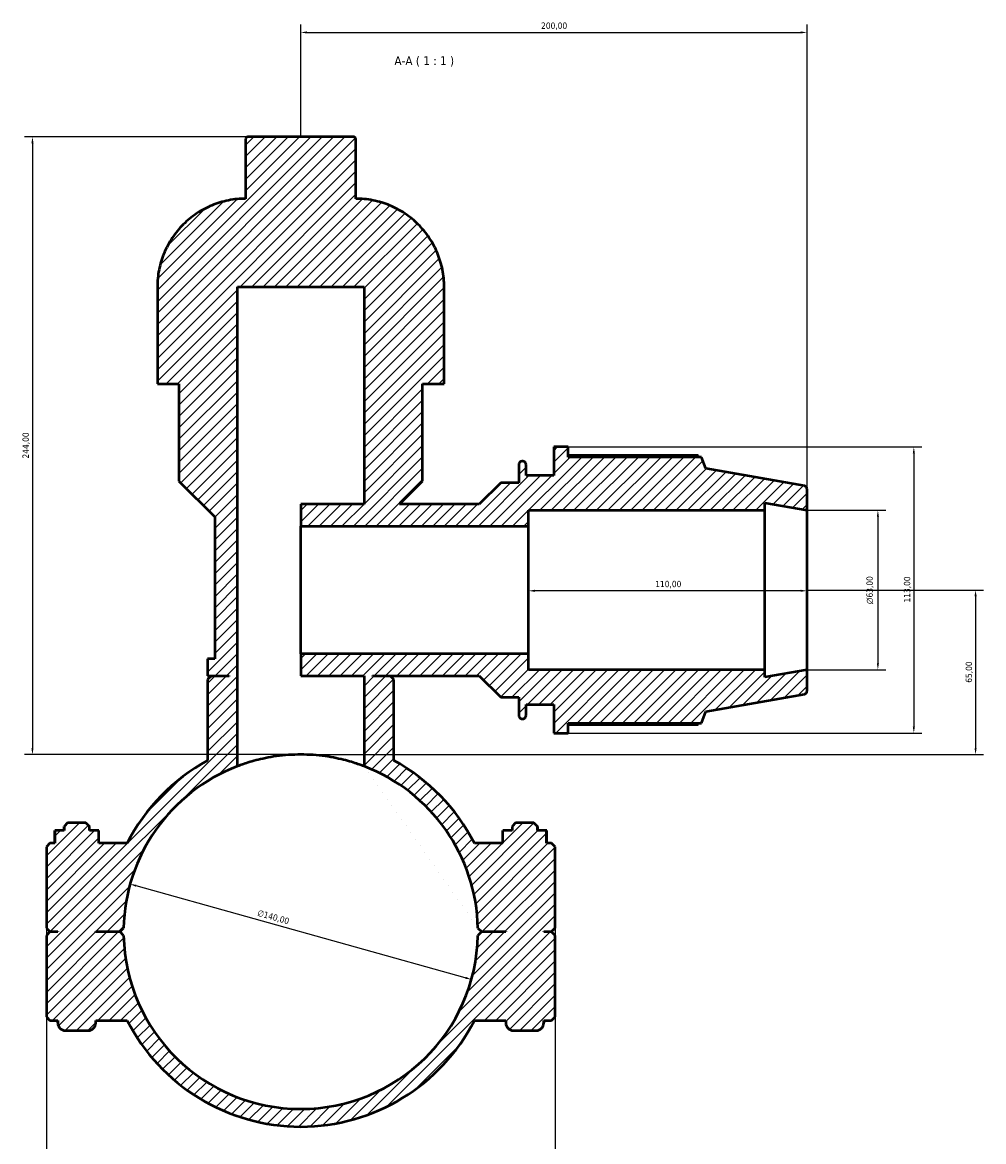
# Model space of a CAD drawing. Header units: millimetres. Extents: x 0 to 1067, y -35 to 1466.
# Tile 7 of 8: x 306 to 685, y 1024 to 1466. Entities that reach past the tile are written whole.
import ezdxf

# ---------------------------------------------------------------- set-up
doc = ezdxf.new("R2010")
doc.units = ezdxf.units.MM
for name, color, linetype, lineweight in [('Dimension (ISO)', 7, 'Continuous', 25), ('Hatch (ISO)', 7, 'Continuous', 18), ('Symbol (ISO)', 7, 'Continuous', 25), ('Visible (ISO)', 7, 'Continuous', 50)]:
    doc.layers.add(name, color=color, linetype=linetype, lineweight=lineweight)
doc.styles.add('Label Text (ISO)', font='tahoma.ttf')
doc.styles.add('Note Text (ISO)', font='tahoma.ttf')
doc.dimstyles.new('Default (ISO)', dxfattribs={"dimtxt": 2.5, "dimasz": 2.5, "dimexe": 3.175, "dimexo": 0, "dimgap": 0.762, "dimtad": 1, "dimrnd": 1e-08, "dimzin": 0, "dimtxsty": 'Note Text (ISO)', "dimcen": 0.09, "dimdle": 10, "dimclrd": 256, "dimclre": 256, "dimclrt": 256, "dimazin": 0, "dimtfac": 1.40208, "dimtmove": 0, "dimatfit": 3, "dimfxl": 1, "dimtolj": 1, "dimtzin": 0, "dimlwd": -1, "dimlwe": -1, "dimarcsym": 0})

# ---------------------------------------------------------------- blocks, each defined once
blk = doc.blocks.new('*D7')
at = {"layer": 'Defpoints', "color": 0, "transparency": 16777216}
for p in [(348.11, 1125.62), (482.95, 1087.94)]:
    blk.add_point(p, dxfattribs=at)
at = {"layer": 'Dimension (ISO)', "transparency": 16777216}
blk.add_line((480.54, 1088.61), (350.52, 1124.94), dxfattribs=at)
blk.add_arc((415.53, 1106.78), 70, 110.9242, 166.9878, dxfattribs=at)
for points in [[(350.63, 1125.34), (350.41, 1124.54), (348.11, 1125.62)], [(480.66, 1089.01), (480.43, 1088.21), (482.95, 1087.94)]]:
    blk.add_solid(points, dxfattribs=at)
at = {"layer": 'Dimension (ISO)', "color": 232, "true_color": 0xca0064, "transparency": 16777216, "insert": (398.83, 1115.57), "char_height": 2.5, "attachment_point": 1, "rotation": 344.3891, "style": 'Note Text (ISO)'}
blk.add_mtext('\\A1;∅140,00', dxfattribs=at)
blk = doc.blocks.new('*D8')
at = {"layer": 'Defpoints', "color": 0, "transparency": 16777216}
for p in [(394.73, 1420.78), (309.53, 1176.78), (415.53, 1176.78)]:
    blk.add_point(p, dxfattribs=at)
at = {"layer": 'Dimension (ISO)', "transparency": 16777216}
for p, q in [((394.73, 1420.78), (306.36, 1420.78)), ((309.53, 1418.28), (309.53, 1179.28)), ((415.53, 1176.78), (306.36, 1176.78))]:
    blk.add_line(p, q, dxfattribs=at)
for points in [[(309.11, 1418.28), (309.95, 1418.28), (309.53, 1420.78)], [(309.11, 1179.28), (309.95, 1179.28), (309.53, 1176.78)]]:
    blk.add_solid(points, dxfattribs=at)
at = {"layer": 'Dimension (ISO)', "color": 232, "true_color": 0xca0064, "transparency": 16777216, "insert": (305.6, 1293.73), "char_height": 2.5, "attachment_point": 1, "rotation": 90, "style": 'Note Text (ISO)'}
blk.add_mtext('\\A1;244,00', dxfattribs=at)
blk = doc.blocks.new('*D9')
at = {"layer": 'Defpoints', "color": 0, "transparency": 16777216}
for p in [(615.53, 1241.78), (415.53, 1176.78), (682.13, 1176.78)]:
    blk.add_point(p, dxfattribs=at)
at = {"layer": 'Dimension (ISO)', "transparency": 16777216}
for p, q in [((615.53, 1241.78), (685.3, 1241.78)), ((682.13, 1239.28), (682.13, 1179.28)), ((415.53, 1176.78), (685.3, 1176.78))]:
    blk.add_line(p, q, dxfattribs=at)
for points in [[(681.71, 1239.28), (682.55, 1239.28), (682.13, 1241.78)], [(681.71, 1179.28), (682.55, 1179.28), (682.13, 1176.78)]]:
    blk.add_solid(points, dxfattribs=at)
at = {"layer": 'Dimension (ISO)', "color": 232, "true_color": 0xca0064, "transparency": 16777216, "insert": (678.2, 1205.15), "char_height": 2.5, "attachment_point": 1, "rotation": 90, "style": 'Note Text (ISO)'}
blk.add_mtext('\\A1;65,00', dxfattribs=at)
blk = doc.blocks.new('*D10')
at = {"layer": 'Defpoints', "color": 0, "transparency": 16777216}
for p in [(505.53, 1241.78), (505.53, 1241.47), (615.53, 1241.78)]:
    blk.add_point(p, dxfattribs=at)
at = {"layer": 'Dimension (ISO)', "transparency": 16777216}
blk.add_line((613.03, 1241.47), (508.03, 1241.47), dxfattribs=at)
for points in [[(508.03, 1241.89), (508.03, 1241.06), (505.53, 1241.47)], [(613.03, 1241.89), (613.03, 1241.06), (615.53, 1241.47)]]:
    blk.add_solid(points, dxfattribs=at)
at = {"layer": 'Dimension (ISO)', "color": 232, "true_color": 0xca0064, "transparency": 16777216, "insert": (555.58, 1245.41), "char_height": 2.5, "attachment_point": 1, "style": 'Note Text (ISO)'}
blk.add_mtext('\\A1;110,00', dxfattribs=at)
blk = doc.blocks.new('*D11')
at = {"layer": 'Defpoints', "color": 0, "transparency": 16777216}
for p in [(615.53, 1273.28), (615.53, 1210.28), (643.53, 1210.28)]:
    blk.add_point(p, dxfattribs=at)
at = {"layer": 'Dimension (ISO)', "transparency": 16777216}
for p, q in [((615.53, 1273.28), (646.71, 1273.28)), ((643.53, 1270.78), (643.53, 1212.78)), ((615.53, 1210.28), (646.71, 1210.28))]:
    blk.add_line(p, q, dxfattribs=at)
for points in [[(643.12, 1270.78), (643.95, 1270.78), (643.53, 1273.28)], [(643.12, 1212.78), (643.95, 1212.78), (643.53, 1210.28)]]:
    blk.add_solid(points, dxfattribs=at)
at = {"layer": 'Dimension (ISO)', "color": 232, "true_color": 0xca0064, "transparency": 16777216, "insert": (639.01, 1236.22), "char_height": 2.5, "attachment_point": 1, "rotation": 90, "style": 'Note Text (ISO)'}
blk.add_mtext('\\A1;\\fAIGDT|b0|i0;\\H2.5000;\\ln\\fTahoma|b0|i0;\\H2.5000;63,00', dxfattribs=at)
blk = doc.blocks.new('*D12')
at = {"layer": 'Defpoints', "color": 0, "transparency": 16777216}
for p in [(521.18, 1298.28), (521.18, 1185.28), (657.74, 1185.28)]:
    blk.add_point(p, dxfattribs=at)
at = {"layer": 'Dimension (ISO)', "transparency": 16777216}
for p, q in [((521.18, 1298.28), (660.91, 1298.28)), ((657.74, 1295.78), (657.74, 1187.78)), ((521.18, 1185.28), (660.91, 1185.28))]:
    blk.add_line(p, q, dxfattribs=at)
for points in [[(657.32, 1295.78), (658.15, 1295.78), (657.74, 1298.28)], [(657.32, 1187.78), (658.15, 1187.78), (657.74, 1185.28)]]:
    blk.add_solid(points, dxfattribs=at)
at = {"layer": 'Dimension (ISO)', "color": 232, "true_color": 0xca0064, "transparency": 16777216, "insert": (653.8, 1236.83), "char_height": 2.5, "attachment_point": 1, "rotation": 90, "style": 'Note Text (ISO)'}
blk.add_mtext('\\A1;113,00', dxfattribs=at)
blk = doc.blocks.new('*D13')
at = {"layer": 'Defpoints', "color": 0, "transparency": 16777216}
for p in [(315.03, 1108.23), (516.03, 1108.23), (315.03, 978.23)]:
    blk.add_point(p, dxfattribs=at)
at = {"layer": 'Dimension (ISO)', "transparency": 16777216}
for p, q in [((315.03, 1108.23), (315.03, 975.05)), ((516.03, 1108.23), (516.03, 975.05)), ((513.53, 978.23), (317.53, 978.23))]:
    blk.add_line(p, q, dxfattribs=at)
for points in [[(317.53, 978.65), (317.53, 977.81), (315.03, 978.23)], [(513.53, 978.65), (513.53, 977.81), (516.03, 978.23)]]:
    blk.add_solid(points, dxfattribs=at)
at = {"layer": 'Dimension (ISO)', "color": 232, "true_color": 0xca0064, "transparency": 16777216, "insert": (388.48, 982.17), "char_height": 2.5, "attachment_point": 1, "style": 'Note Text (ISO)'}
blk.add_mtext('\\A1;201,00', dxfattribs=at)
blk = doc.blocks.new('*D15')
at = {"layer": 'Defpoints', "color": 0, "transparency": 16777216}
for p in [(615.53, 1462.04), (415.53, 1420.78), (615.53, 1273.28)]:
    blk.add_point(p, dxfattribs=at)
at = {"layer": 'Dimension (ISO)', "transparency": 16777216}
for p, q in [((415.53, 1420.78), (415.53, 1465.21)), ((615.53, 1273.28), (615.53, 1465.21)), ((418.03, 1462.04), (613.03, 1462.04))]:
    blk.add_line(p, q, dxfattribs=at)
for points in [[(418.03, 1462.46), (418.03, 1461.62), (415.53, 1462.04)], [(613.03, 1462.46), (613.03, 1461.62), (615.53, 1462.04)]]:
    blk.add_solid(points, dxfattribs=at)
at = {"layer": 'Dimension (ISO)', "color": 232, "true_color": 0xca0064, "transparency": 16777216, "insert": (510.48, 1465.97), "char_height": 2.5, "attachment_point": 1, "style": 'Note Text (ISO)'}
blk.add_mtext('\\A1;200,00', dxfattribs=at)

msp = doc.modelspace()

# ---------------------------------------------------------------- hatches: boundary and pattern name
at = {"layer": 'Hatch (ISO)'}
h = msp.add_hatch(dxfattribs=at)
h.set_pattern_fill('ANSI31', color=256, scale=25.4, style=0)
h.set_pattern_definition([(45, (0, 0), (-2.245064, 2.245064), [])])
edge = h.paths.add_edge_path()
edge.add_line((380.105, 1207.78), (378.705, 1206.38))
edge.add_line((378.705, 1206.38), (378.705, 1174.402))
edge.add_ellipse((415.531, 1106.78), major_axis=(-36.826, 67.623), ratio=1, start_angle=0, end_angle=34.39219)
edge.add_line((346.946, 1141.78), (335.691, 1141.78))
edge.add_line((335.691, 1141.78), (335.691, 1146.78))
edge.add_line((335.691, 1146.78), (332.031, 1146.78))
edge.add_line((332.031, 1146.78), (332.031, 1148.38))
edge.add_line((332.031, 1148.38), (330.631, 1149.78))
edge.add_line((330.631, 1149.78), (323.432, 1149.78))
edge.add_line((323.432, 1149.78), (322.031, 1148.38))
edge.add_line((322.031, 1148.38), (322.031, 1146.78))
edge.add_line((322.031, 1146.78), (318.424, 1146.78))
edge.add_line((318.424, 1146.78), (318.424, 1141.78))
edge.add_line((318.424, 1141.78), (316.431, 1141.78))
edge.add_line((316.431, 1141.78), (315.031, 1140.38))
edge.add_line((315.031, 1140.38), (315.031, 1108.23))
edge.add_line((315.031, 1108.23), (316.431, 1106.83))
edge.add_line((316.431, 1106.83), (319.531, 1106.83))
edge.add_line((319.531, 1106.83), (319.531, 1106.73))
edge.add_line((319.531, 1106.73), (316.431, 1106.73))
edge.add_line((316.431, 1106.73), (315.031, 1105.33))
edge.add_line((315.031, 1105.33), (315.031, 1073.18))
edge.add_line((315.031, 1073.18), (316.431, 1071.78))
edge.add_line((316.431, 1071.78), (319.531, 1071.78))
edge.add_line((319.531, 1071.78), (319.531, 1070.78))
edge.add_spline(control_points=[(319.531, 1070.78), (319.531, 1070.41), (319.618, 1069.974), (319.901, 1069.29), (320.148, 1068.92), (320.672, 1068.397), (321.041, 1068.15), (321.725, 1067.867), (322.161, 1067.78), (322.531, 1067.78)], knot_values=[0, 0, 0, 0, 0.1110712, 0.1110712, 0.2221435, 0.2221435, 0.3332179, 0.3332179, 0.4442964, 0.4442964, 0.4442964, 0.4442964], degree=3, periodic=0)
edge.add_line((322.531, 1067.78), (331.531, 1067.78))
edge.add_spline(control_points=[(331.531, 1067.78), (331.901, 1067.78), (332.337, 1067.867), (333.021, 1068.15), (333.391, 1068.397), (333.914, 1068.92), (334.161, 1069.29), (334.444, 1069.974), (334.531, 1070.41), (334.531, 1070.78)], knot_values=[-0.4442964, -0.4442964, -0.4442964, -0.4442964, -0.3332179, -0.3332179, -0.2221435, -0.2221435, -0.1110712, -0.1110712, 0, 0, 0, 0], degree=3, periodic=0)
edge.add_line((334.531, 1070.78), (334.531, 1071.78))
edge.add_line((334.531, 1071.78), (346.946, 1071.78))
edge.add_ellipse((415.531, 1106.78), major_axis=(-68.586, -35), ratio=1, start_angle=0, end_angle=125.92862)
edge.add_line((484.117, 1071.78), (496.531, 1071.78))
edge.add_line((496.531, 1071.78), (496.531, 1070.78))
edge.add_spline(control_points=[(496.531, 1070.78), (496.531, 1070.41), (496.618, 1069.974), (496.901, 1069.29), (497.148, 1068.92), (497.672, 1068.397), (498.041, 1068.15), (498.725, 1067.867), (499.161, 1067.78), (499.531, 1067.78)], knot_values=[0, 0, 0, 0, 0.1110712, 0.1110712, 0.2221435, 0.2221435, 0.3332179, 0.3332179, 0.4442964, 0.4442964, 0.4442964, 0.4442964], degree=3, periodic=0)
edge.add_line((499.531, 1067.78), (508.531, 1067.78))
edge.add_spline(control_points=[(508.531, 1067.78), (508.901, 1067.78), (509.337, 1067.867), (510.021, 1068.15), (510.391, 1068.397), (510.914, 1068.92), (511.161, 1069.29), (511.444, 1069.974), (511.531, 1070.41), (511.531, 1070.78)], knot_values=[-0.4442964, -0.4442964, -0.4442964, -0.4442964, -0.3332179, -0.3332179, -0.2221435, -0.2221435, -0.1110712, -0.1110712, 0, 0, 0, 0], degree=3, periodic=0)
edge.add_line((511.531, 1070.78), (511.531, 1071.78))
edge.add_line((511.531, 1071.78), (514.631, 1071.78))
edge.add_line((514.631, 1071.78), (516.031, 1073.18))
edge.add_line((516.031, 1073.18), (516.031, 1105.33))
edge.add_line((516.031, 1105.33), (514.631, 1106.73))
edge.add_line((514.631, 1106.73), (511.531, 1106.73))
edge.add_line((511.531, 1106.73), (511.531, 1106.83))
edge.add_line((511.531, 1106.83), (514.631, 1106.83))
edge.add_line((514.631, 1106.83), (516.031, 1108.23))
edge.add_line((516.031, 1108.23), (516.031, 1140.38))
edge.add_line((516.031, 1140.38), (514.631, 1141.78))
edge.add_line((514.631, 1141.78), (512.638, 1141.78))
edge.add_line((512.638, 1141.78), (512.638, 1146.78))
edge.add_line((512.638, 1146.78), (509.031, 1146.78))
edge.add_line((509.031, 1146.78), (509.031, 1148.38))
edge.add_line((509.031, 1148.38), (507.631, 1149.78))
edge.add_line((507.631, 1149.78), (500.432, 1149.78))
edge.add_line((500.432, 1149.78), (499.031, 1148.38))
edge.add_line((499.031, 1148.38), (499.031, 1146.78))
edge.add_line((499.031, 1146.78), (495.371, 1146.78))
edge.add_line((495.371, 1146.78), (495.371, 1141.78))
edge.add_line((495.371, 1141.78), (484.117, 1141.78))
edge.add_ellipse((415.531, 1106.78), major_axis=(68.586, 35), ratio=1, start_angle=0, end_angle=34.39219)
edge.add_line((452.358, 1174.402), (452.358, 1206.38))
edge.add_line((452.358, 1206.38), (450.958, 1207.78))
edge.add_line((450.958, 1207.78), (443.859, 1207.78))
edge.add_line((443.859, 1207.78), (443.859, 1207.88))
edge.add_line((443.859, 1207.88), (452.358, 1207.88))
edge.add_line((452.358, 1207.88), (452.358, 1207.88))
edge.add_line((452.358, 1207.88), (486.056, 1207.88))
edge.add_line((486.056, 1207.88), (494.531, 1199.405))
edge.add_line((494.531, 1199.405), (501.674, 1199.405))
edge.add_line((501.674, 1199.405), (501.674, 1192.19))
edge.add_spline(control_points=[(501.674, 1192.19), (501.674, 1192.034), (501.71, 1191.851), (501.829, 1191.564), (501.933, 1191.409), (502.153, 1191.189), (502.308, 1191.085), (502.596, 1190.966), (502.779, 1190.93), (502.934, 1190.93)], knot_values=[-0.1866013, -0.1866013, -0.1866013, -0.1866013, -0.139951, -0.139951, -0.0933007, -0.0933007, -0.0466503, -0.0466503, 0, 0, 0, 0], degree=3, periodic=0)
edge.add_line((502.934, 1190.93), (503.271, 1190.93))
edge.add_spline(control_points=[(503.271, 1190.93), (503.427, 1190.93), (503.61, 1190.966), (503.897, 1191.085), (504.052, 1191.189), (504.272, 1191.409), (504.376, 1191.564), (504.495, 1191.851), (504.531, 1192.034), (504.531, 1192.19)], knot_values=[0, 0, 0, 0, 0.0466503, 0.0466503, 0.0933006, 0.0933006, 0.139951, 0.139951, 0.1866013, 0.1866013, 0.1866013, 0.1866013], degree=3, periodic=0)
edge.add_line((504.531, 1192.19), (504.531, 1196.58))
edge.add_line((504.531, 1196.58), (515.531, 1196.58))
edge.add_line((515.531, 1196.58), (515.531, 1185.28))
edge.add_line((515.531, 1185.28), (521.181, 1185.28))
edge.add_line((521.181, 1185.28), (521.181, 1189.235))
edge.add_line((521.181, 1189.235), (573.878, 1189.235))
edge.add_line((573.878, 1189.235), (575.531, 1193.777))
edge.add_line((575.531, 1193.777), (614.49, 1200.646))
edge.add_spline(control_points=[(614.49, 1200.646), (614.582, 1200.663), (614.674, 1200.69), (614.897, 1200.783), (615.052, 1200.886), (615.272, 1201.106), (615.376, 1201.261), (615.495, 1201.549), (615.531, 1201.732), (615.531, 1201.887)], knot_values=[0.0208059, 0.0208059, 0.0208059, 0.0208059, 0.0466503, 0.0466503, 0.0933006, 0.0933006, 0.139951, 0.139951, 0.1866013, 0.1866013, 0.1866013, 0.1866013], degree=3, periodic=0)
edge.add_line((615.531, 1201.887), (615.531, 1210.28))
edge.add_line((615.531, 1210.28), (598.865, 1207.341))
edge.add_line((598.865, 1207.341), (598.865, 1210.28))
edge.add_line((598.865, 1210.28), (505.531, 1210.28))
edge.add_line((505.531, 1210.28), (505.531, 1216.58))
edge.add_line((505.531, 1216.58), (415.531, 1216.58))
edge.add_line((415.531, 1216.58), (415.531, 1207.88))
edge.add_line((415.531, 1207.88), (440.531, 1207.88))
edge.add_line((440.531, 1207.88), (440.531, 1172.163))
edge.add_ellipse((415.531, 1106.78), major_axis=(25, 65.384), ratio=1, start_angle=292.11165, end_angle=360, ccw=False)
edge.add_line((485.516, 1108.23), (486.931, 1106.83))
edge.add_line((486.931, 1106.83), (496.531, 1106.83))
edge.add_line((496.531, 1106.83), (496.531, 1106.73))
edge.add_line((496.531, 1106.73), (486.931, 1106.73))
edge.add_line((486.931, 1106.73), (485.516, 1105.33))
edge.add_ellipse((415.531, 1106.78), major_axis=(69.985, -1.45), ratio=1, start_angle=182.37372, end_angle=360, ccw=False)
edge.add_line((345.546, 1105.33), (344.131, 1106.73))
edge.add_line((344.131, 1106.73), (334.531, 1106.73))
edge.add_line((334.531, 1106.73), (334.531, 1106.83))
edge.add_line((334.531, 1106.83), (344.131, 1106.83))
edge.add_line((344.131, 1106.83), (345.546, 1108.23))
edge.add_ellipse((415.531, 1106.78), major_axis=(-69.985, 1.45), ratio=1, start_angle=292.11165, end_angle=360, ccw=False)
edge.add_line((390.531, 1172.163), (390.531, 1361.523))
edge.add_line((390.531, 1361.523), (440.531, 1361.523))
edge.add_line((440.531, 1361.523), (440.531, 1275.68))
edge.add_line((440.531, 1275.68), (415.531, 1275.68))
edge.add_line((415.531, 1275.68), (415.531, 1266.98))
edge.add_line((415.531, 1266.98), (505.531, 1266.98))
edge.add_line((505.531, 1266.98), (505.531, 1273.28))
edge.add_line((505.531, 1273.28), (598.865, 1273.28))
edge.add_line((598.865, 1273.28), (598.865, 1276.219))
edge.add_line((598.865, 1276.219), (615.531, 1273.28))
edge.add_line((615.531, 1273.28), (615.531, 1281.673))
edge.add_spline(control_points=[(615.531, 1281.673), (615.531, 1281.828), (615.495, 1282.011), (615.376, 1282.298), (615.272, 1282.454), (615.052, 1282.673), (614.897, 1282.777), (614.674, 1282.87), (614.582, 1282.897), (614.49, 1282.913)], knot_values=[0.5598041, 0.5598041, 0.5598041, 0.5598041, 0.6064544, 0.6064544, 0.6531048, 0.6531048, 0.6997551, 0.6997551, 0.7255995, 0.7255995, 0.7255995, 0.7255995], degree=3, periodic=0)
edge.add_line((614.49, 1282.913), (575.531, 1289.783))
edge.add_line((575.531, 1289.783), (573.878, 1294.325))
edge.add_line((573.878, 1294.325), (521.181, 1294.325))
edge.add_line((521.181, 1294.325), (521.181, 1298.28))
edge.add_line((521.181, 1298.28), (515.531, 1298.28))
edge.add_line((515.531, 1298.28), (515.531, 1286.98))
edge.add_line((515.531, 1286.98), (504.531, 1286.98))
edge.add_line((504.531, 1286.98), (504.531, 1291.37))
edge.add_spline(control_points=[(504.531, 1291.37), (504.531, 1291.525), (504.495, 1291.708), (504.376, 1291.996), (504.272, 1292.151), (504.052, 1292.371), (503.897, 1292.474), (503.61, 1292.593), (503.427, 1292.63), (503.271, 1292.63)], knot_values=[-0.1866013, -0.1866013, -0.1866013, -0.1866013, -0.139951, -0.139951, -0.0933006, -0.0933006, -0.0466503, -0.0466503, 0, 0, 0, 0], degree=3, periodic=0)
edge.add_line((503.271, 1292.63), (502.934, 1292.63))
edge.add_spline(control_points=[(502.934, 1292.63), (502.779, 1292.63), (502.596, 1292.593), (502.308, 1292.474), (502.153, 1292.371), (501.933, 1292.151), (501.829, 1291.996), (501.71, 1291.708), (501.674, 1291.525), (501.674, 1291.37)], knot_values=[0, 0, 0, 0, 0.0466503, 0.0466503, 0.0933007, 0.0933007, 0.139951, 0.139951, 0.1866013, 0.1866013, 0.1866013, 0.1866013], degree=3, periodic=0)
edge.add_line((501.674, 1291.37), (501.674, 1284.155))
edge.add_line((501.674, 1284.155), (494.531, 1284.155))
edge.add_line((494.531, 1284.155), (486.056, 1275.68))
edge.add_line((486.056, 1275.68), (454.532, 1275.68))
edge.add_line((454.532, 1275.68), (463.689, 1284.837))
edge.add_line((463.689, 1284.837), (463.689, 1323.18))
edge.add_line((463.689, 1323.18), (472.187, 1323.18))
edge.add_line((472.187, 1323.18), (472.187, 1361.523))
edge.add_spline(control_points=[(472.187, 1361.523), (472.187, 1363.674), (471.975, 1366.023), (471.06, 1370.623), (470.357, 1372.875), (468.711, 1376.849), (467.616, 1378.938), (465.01, 1382.838), (463.499, 1384.649), (460.457, 1387.691), (458.646, 1389.202), (454.746, 1391.808), (452.656, 1392.903), (448.682, 1394.55), (446.431, 1395.253), (441.83, 1396.168), (439.481, 1396.38), (437.33, 1396.38)], knot_values=[7.3735287, 7.3735287, 7.3735287, 7.3735287, 8.0188051, 8.0188051, 8.6640815, 8.6640815, 9.309358, 9.309358, 9.9546345, 9.9546345, 10.5999113, 10.5999113, 11.2451881, 11.2451881, 11.8904659, 11.8904659, 12.5357437, 12.5357437, 12.5357437, 12.5357437], degree=3, periodic=0)
edge.add_line((437.33, 1396.38), (437.33, 1419.78))
edge.add_spline(control_points=[(437.33, 1419.78), (437.33, 1419.903), (437.301, 1420.049), (437.207, 1420.277), (437.124, 1420.4), (436.95, 1420.574), (436.827, 1420.656), (436.599, 1420.751), (436.453, 1420.78), (436.33, 1420.78)], knot_values=[0, 0, 0, 0, 0.037024, 0.037024, 0.0740481, 0.0740481, 0.1110723, 0.1110723, 0.1480964, 0.1480964, 0.1480964, 0.1480964], degree=3, periodic=0)
edge.add_line((436.33, 1420.78), (394.732, 1420.78))
edge.add_spline(control_points=[(394.732, 1420.78), (394.609, 1420.78), (394.464, 1420.751), (394.236, 1420.656), (394.113, 1420.574), (393.938, 1420.4), (393.856, 1420.277), (393.761, 1420.049), (393.732, 1419.903), (393.732, 1419.78)], knot_values=[-0.1480964, -0.1480964, -0.1480964, -0.1480964, -0.1110723, -0.1110723, -0.0740481, -0.0740481, -0.037024, -0.037024, 0, 0, 0, 0], degree=3, periodic=0)
edge.add_line((393.732, 1419.78), (393.732, 1396.38))
edge.add_spline(control_points=[(393.732, 1396.38), (391.581, 1396.38), (389.232, 1396.168), (384.632, 1395.253), (382.38, 1394.55), (378.406, 1392.903), (376.317, 1391.808), (372.417, 1389.202), (370.606, 1387.691), (367.564, 1384.649), (366.053, 1382.838), (363.447, 1378.938), (362.352, 1376.849), (360.705, 1372.875), (360.003, 1370.623), (359.087, 1366.023), (358.875, 1363.674), (358.875, 1361.523)], knot_values=[16.9583711, 16.9583711, 16.9583711, 16.9583711, 17.6036488, 17.6036488, 18.2489266, 18.2489266, 18.8942034, 18.8942034, 19.5394802, 19.5394802, 20.1847567, 20.1847567, 20.8300332, 20.8300332, 21.4753096, 21.4753096, 22.120586, 22.120586, 22.120586, 22.120586], degree=3, periodic=0)
edge.add_line((358.875, 1361.523), (358.875, 1323.18))
edge.add_line((358.875, 1323.18), (367.374, 1323.18))
edge.add_line((367.374, 1323.18), (367.374, 1284.837))
edge.add_line((367.374, 1284.837), (381.538, 1270.673))
edge.add_line((381.538, 1270.673), (381.538, 1214.547))
edge.add_line((381.538, 1214.547), (378.705, 1214.547))
edge.add_line((378.705, 1214.547), (378.705, 1207.88))
edge.add_line((378.705, 1207.88), (387.203, 1207.88))
edge.add_line((387.203, 1207.88), (387.203, 1207.78))
edge.add_line((387.203, 1207.78), (380.105, 1207.78))

# ---------------------------------------------------------------- linework, layer by layer
at = {"layer": 'Visible (ISO)'}
for p, q in [((393.732, 1419.78), (393.732, 1396.38)), ((436.33, 1420.78), (394.732, 1420.78)), ((437.33, 1396.38), (437.33, 1419.78)), ((358.875, 1361.523), (358.875, 1323.18)), ((390.531, 1172.163), (390.531, 1361.523)), ((390.531, 1361.523), (440.531, 1361.523)), ((440.531, 1361.523), (440.531, 1275.68)), ((472.187, 1323.18), (472.187, 1361.523)), ((358.875, 1323.18), (367.374, 1323.18)), ((367.374, 1323.18), (367.374, 1284.837)), ((463.689, 1284.837), (463.689, 1323.18)), ((463.689, 1323.18), (472.187, 1323.18)), ((521.181, 1298.28), (515.531, 1298.28)), ((515.531, 1298.28), (515.531, 1286.98)), ((521.181, 1294.325), (521.181, 1298.28)), ((501.674, 1291.37), (501.674, 1284.155)), ((503.271, 1292.63), (502.934, 1292.63)), ((504.531, 1286.98), (504.531, 1291.37)), ((572.439, 1294.942), (521.181, 1294.942)), ((573.878, 1294.325), (521.181, 1294.325)), ((575.531, 1289.783), (573.878, 1294.325)), ((515.531, 1286.98), (504.531, 1286.98)), ((614.49, 1282.913), (575.531, 1289.783)), ((367.374, 1284.837), (381.538, 1270.673)), ((454.532, 1275.68), (463.689, 1284.837)), ((494.531, 1284.155), (486.056, 1275.68)), ((501.674, 1284.155), (494.531, 1284.155)), ((615.531, 1273.28), (615.531, 1281.673)), ((440.531, 1275.68), (415.531, 1275.68)), ((415.531, 1275.68), (415.531, 1266.98)), ((486.056, 1275.68), (454.532, 1275.68)), ((598.865, 1273.28), (598.865, 1276.219)), ((598.865, 1276.219), (615.531, 1273.28)), ((381.538, 1270.673), (381.538, 1214.547)), ((505.531, 1266.98), (505.531, 1273.28)), ((505.531, 1273.28), (598.865, 1273.28)), ((598.865, 1210.28), (598.865, 1273.28)), ((615.531, 1210.28), (615.531, 1273.28)), ((415.531, 1266.98), (505.531, 1266.98)), ((415.531, 1244.948), (415.531, 1266.98)), ((505.531, 1216.58), (505.531, 1266.98)), ((415.531, 1238.611), (415.531, 1244.948)), ((415.531, 1216.58), (415.531, 1238.611)), ((505.531, 1216.58), (415.531, 1216.58)), ((415.531, 1216.58), (415.531, 1207.88)), ((505.531, 1210.28), (505.531, 1216.58)), ((381.538, 1214.547), (378.705, 1214.547)), ((378.705, 1214.547), (378.705, 1207.88)), ((378.705, 1207.88), (387.203, 1207.88)), ((380.105, 1207.78), (378.705, 1206.38)), ((387.203, 1207.78), (380.105, 1207.78)), ((387.203, 1207.88), (387.203, 1207.78)), ((415.531, 1207.88), (440.531, 1207.88)), ((440.531, 1207.88), (440.531, 1172.163)), ((443.859, 1207.78), (443.859, 1207.88)), ((443.859, 1207.88), (452.358, 1207.88)), ((450.958, 1207.78), (443.859, 1207.78)), ((452.358, 1206.38), (450.958, 1207.78)), ((452.358, 1207.88), (452.358, 1207.88)), ((452.358, 1207.88), (486.056, 1207.88)), ((486.056, 1207.88), (494.531, 1199.405)), ((598.865, 1210.28), (505.531, 1210.28)), ((615.531, 1210.28), (598.865, 1207.341)), ((598.865, 1207.341), (598.865, 1210.28)), ((615.531, 1201.887), (615.531, 1210.28)), ((378.705, 1206.38), (378.705, 1174.402)), ((452.358, 1174.402), (452.358, 1206.38)), ((494.531, 1199.405), (501.674, 1199.405)), ((501.674, 1199.405), (501.674, 1192.19)), ((575.531, 1193.777), (614.49, 1200.646)), ((504.531, 1192.19), (504.531, 1196.58)), ((504.531, 1196.58), (515.531, 1196.58)), ((515.531, 1196.58), (515.531, 1185.28)), ((573.878, 1189.235), (575.531, 1193.777)), ((502.934, 1190.93), (503.271, 1190.93)), ((515.531, 1185.28), (521.181, 1185.28)), ((521.181, 1185.28), (521.181, 1189.235)), ((521.181, 1189.235), (573.878, 1189.235)), ((521.181, 1188.617), (572.439, 1188.617)), ((323.432, 1149.78), (322.031, 1148.38)), ((323.431, 1149.78), (322.031, 1148.38)), ((323.431, 1149.78), (323.432, 1149.78)), ((330.631, 1149.78), (323.432, 1149.78)), ((332.031, 1148.38), (330.631, 1149.78)), ((330.631, 1149.78), (330.631, 1149.78)), ((330.631, 1149.78), (332.031, 1148.38)), ((500.432, 1149.78), (499.031, 1148.38)), ((500.431, 1149.78), (499.031, 1148.38)), ((500.432, 1149.78), (500.431, 1149.78)), ((507.631, 1149.78), (500.432, 1149.78)), ((509.031, 1148.38), (507.631, 1149.78)), ((507.631, 1149.78), (507.631, 1149.78)), ((507.631, 1149.78), (509.031, 1148.38)), ((318.371, 1146.78), (318.424, 1146.78)), ((318.371, 1141.78), (318.371, 1146.78)), ((322.031, 1146.78), (318.424, 1146.78)), ((318.424, 1146.78), (318.424, 1141.78)), ((322.031, 1148.38), (322.031, 1146.78)), ((322.031, 1148.38), (322.031, 1148.38)), ((322.031, 1146.78), (322.031, 1148.38)), ((332.031, 1146.78), (332.031, 1148.38)), ((332.031, 1148.38), (332.031, 1148.38)), ((332.031, 1146.78), (332.031, 1148.38)), ((335.691, 1146.78), (332.031, 1146.78)), ((335.691, 1141.78), (335.691, 1146.78)), ((499.031, 1146.78), (495.371, 1146.78)), ((495.371, 1141.78), (495.371, 1146.78)), ((499.031, 1148.38), (499.031, 1146.78)), ((499.031, 1148.38), (499.031, 1148.38)), ((499.031, 1148.38), (499.031, 1146.78)), ((509.031, 1146.78), (509.031, 1148.38)), ((509.031, 1148.38), (509.031, 1148.38)), ((509.031, 1148.38), (509.031, 1146.78)), ((512.638, 1146.78), (509.031, 1146.78)), ((512.638, 1141.78), (512.638, 1146.78)), ((512.691, 1146.78), (512.638, 1146.78)), ((512.691, 1141.78), (512.691, 1146.78)), ((316.431, 1141.78), (315.031, 1140.38)), ((318.424, 1141.78), (316.431, 1141.78)), ((346.946, 1141.78), (335.691, 1141.78)), ((495.371, 1141.78), (484.117, 1141.78)), ((514.631, 1141.78), (512.638, 1141.78)), ((516.031, 1140.38), (514.631, 1141.78)), ((315.031, 1140.38), (315.031, 1108.23)), ((516.031, 1108.23), (516.031, 1140.38)), ((315.031, 1108.23), (316.431, 1106.83)), ((316.431, 1106.73), (315.031, 1105.33)), ((316.431, 1106.83), (319.531, 1106.83)), ((319.531, 1106.73), (316.431, 1106.73)), ((319.531, 1106.83), (319.531, 1106.73)), ((319.531, 1106.73), (319.531, 1106.83)), ((334.531, 1106.73), (334.531, 1106.83)), ((334.531, 1106.83), (344.131, 1106.83)), ((334.531, 1106.73), (334.531, 1106.83)), ((344.131, 1106.73), (334.531, 1106.73)), ((344.131, 1106.83), (345.546, 1108.23)), ((345.546, 1105.33), (344.131, 1106.73)), ((485.516, 1108.23), (486.931, 1106.83)), ((486.931, 1106.73), (485.516, 1105.33)), ((486.931, 1106.83), (496.531, 1106.83)), ((496.531, 1106.73), (486.931, 1106.73)), ((496.531, 1106.83), (496.531, 1106.73)), ((496.531, 1106.83), (496.531, 1106.73)), ((511.531, 1106.73), (511.531, 1106.83)), ((511.531, 1106.83), (514.631, 1106.83)), ((511.531, 1106.83), (511.531, 1106.73)), ((514.631, 1106.73), (511.531, 1106.73)), ((514.631, 1106.83), (516.031, 1108.23)), ((516.031, 1105.33), (514.631, 1106.73)), ((315.031, 1105.33), (315.031, 1073.18)), ((516.031, 1073.18), (516.031, 1105.33)), ((315.031, 1073.18), (316.431, 1071.78)), ((316.431, 1071.78), (319.531, 1071.78)), ((319.531, 1071.78), (319.531, 1070.78)), ((319.531, 1070.78), (319.531, 1071.78)), ((334.531, 1070.78), (334.531, 1071.78)), ((334.531, 1071.78), (346.946, 1071.78)), ((334.531, 1070.78), (334.531, 1071.78)), ((484.117, 1071.78), (496.531, 1071.78)), ((496.531, 1071.78), (496.531, 1070.78)), ((496.531, 1071.78), (496.531, 1070.78)), ((511.531, 1070.78), (511.531, 1071.78)), ((511.531, 1071.78), (514.631, 1071.78)), ((511.531, 1071.78), (511.531, 1070.78)), ((514.631, 1071.78), (516.031, 1073.18)), ((322.531, 1067.78), (331.531, 1067.78)), ((499.531, 1067.78), (508.531, 1067.78))]:
    msp.add_line(p, q, dxfattribs=at)
for centre, radius, start, end in [((415.531, 1106.78), 70, 110.92479, 178.81314), ((415.531, 1106.78), 77, 118.57212, 152.96431), ((415.531, 1106.78), 70, 1.18686, 69.07521), ((415.531, 1106.78), 77, 27.03569, 61.42788), ((415.531, 1106.78), 70, 181.18686, 358.81314), ((322.531, 1070.78), 3, 180, 270), ((331.531, 1070.78), 3, 270, 0), ((415.531, 1106.78), 77, 207.03569, 332.96431), ((499.531, 1070.78), 3, 180, 270), ((508.531, 1070.78), 3, 270, 0)]:
    msp.add_arc(centre, radius, start, end, dxfattribs=at)
for points, knots in [([(394.732, 1420.78), (394.609, 1420.78), (394.464, 1420.751), (394.236, 1420.656), (394.113, 1420.574), (393.938, 1420.4), (393.856, 1420.277), (393.761, 1420.049), (393.732, 1419.903), (393.732, 1419.78)], [-0.14809644, -0.14809644, -0.14809644, -0.14809644, -0.11107225, -0.11107225, -0.07404812, -0.07404812, -0.03702404, -0.03702404, 0, 0, 0, 0]), ([(437.33, 1419.78), (437.33, 1419.903), (437.301, 1420.049), (437.207, 1420.277), (437.124, 1420.4), (436.95, 1420.574), (436.827, 1420.656), (436.599, 1420.751), (436.453, 1420.78), (436.33, 1420.78)], [0, 0, 0, 0, 0.03702404, 0.03702404, 0.07404812, 0.07404812, 0.11107225, 0.11107225, 0.14809644, 0.14809644, 0.14809644, 0.14809644]), ([(393.732, 1396.38), (391.581, 1396.38), (389.232, 1396.168), (384.632, 1395.253), (382.38, 1394.55), (378.406, 1392.903), (376.317, 1391.808), (372.417, 1389.202), (370.606, 1387.691), (367.564, 1384.649), (366.053, 1382.838), (363.447, 1378.938), (362.352, 1376.849), (360.705, 1372.875), (360.003, 1370.623), (359.087, 1366.023), (358.875, 1363.674), (358.875, 1361.523)], [16.9583711, 16.9583711, 16.9583711, 16.9583711, 17.6036488, 17.6036488, 18.2489266, 18.2489266, 18.8942034, 18.8942034, 19.5394802, 19.5394802, 20.1847567, 20.1847567, 20.8300332, 20.8300332, 21.4753096, 21.4753096, 22.120586, 22.120586, 22.120586, 22.120586]), ([(472.187, 1361.523), (472.187, 1363.674), (471.975, 1366.023), (471.06, 1370.623), (470.357, 1372.875), (468.711, 1376.849), (467.616, 1378.938), (465.01, 1382.838), (463.499, 1384.649), (460.457, 1387.691), (458.646, 1389.202), (454.746, 1391.808), (452.656, 1392.903), (448.682, 1394.55), (446.431, 1395.253), (441.83, 1396.168), (439.481, 1396.38), (437.33, 1396.38)], [7.3735287, 7.3735287, 7.3735287, 7.3735287, 8.0188051, 8.0188051, 8.6640815, 8.6640815, 9.309358, 9.309358, 9.9546345, 9.9546345, 10.5999113, 10.5999113, 11.2451881, 11.2451881, 11.8904659, 11.8904659, 12.5357437, 12.5357437, 12.5357437, 12.5357437]), ([(502.934, 1292.63), (502.779, 1292.63), (502.596, 1292.593), (502.308, 1292.474), (502.153, 1292.371), (501.933, 1292.151), (501.829, 1291.996), (501.71, 1291.708), (501.674, 1291.525), (501.674, 1291.37)], [0, 0, 0, 0, 0.04665032, 0.04665032, 0.09330065, 0.09330065, 0.13995098, 0.13995098, 0.18660133, 0.18660133, 0.18660133, 0.18660133]), ([(504.531, 1291.37), (504.531, 1291.525), (504.495, 1291.708), (504.376, 1291.996), (504.272, 1292.151), (504.052, 1292.371), (503.897, 1292.474), (503.61, 1292.593), (503.427, 1292.63), (503.271, 1292.63)], [-0.18660133, -0.18660133, -0.18660133, -0.18660133, -0.13995098, -0.13995098, -0.09330064, -0.09330064, -0.04665032, -0.04665032, 0, 0, 0, 0]), ([(615.531, 1281.673), (615.531, 1281.828), (615.495, 1282.011), (615.376, 1282.298), (615.272, 1282.454), (615.052, 1282.673), (614.897, 1282.777), (614.674, 1282.87), (614.582, 1282.897), (614.49, 1282.913)], [0.55980405, 0.55980405, 0.55980405, 0.55980405, 0.60645441, 0.60645441, 0.65310476, 0.65310476, 0.69975509, 0.69975509, 0.72559951, 0.72559951, 0.72559951, 0.72559951]), ([(614.49, 1200.646), (614.582, 1200.663), (614.674, 1200.69), (614.897, 1200.783), (615.052, 1200.886), (615.272, 1201.106), (615.376, 1201.261), (615.495, 1201.549), (615.531, 1201.732), (615.531, 1201.887)], [0.02080589, 0.02080589, 0.02080589, 0.02080589, 0.04665031, 0.04665031, 0.09330064, 0.09330064, 0.13995099, 0.13995099, 0.18660135, 0.18660135, 0.18660135, 0.18660135]), ([(501.674, 1192.19), (501.674, 1192.034), (501.71, 1191.851), (501.829, 1191.564), (501.933, 1191.409), (502.153, 1191.189), (502.308, 1191.085), (502.596, 1190.966), (502.779, 1190.93), (502.934, 1190.93)], [-0.18660133, -0.18660133, -0.18660133, -0.18660133, -0.13995098, -0.13995098, -0.09330065, -0.09330065, -0.04665032, -0.04665032, 0, 0, 0, 0]), ([(503.271, 1190.93), (503.427, 1190.93), (503.61, 1190.966), (503.897, 1191.085), (504.052, 1191.189), (504.272, 1191.409), (504.376, 1191.564), (504.495, 1191.851), (504.531, 1192.034), (504.531, 1192.19)], [0, 0, 0, 0, 0.04665032, 0.04665032, 0.09330064, 0.09330064, 0.13995098, 0.13995098, 0.18660133, 0.18660133, 0.18660133, 0.18660133]), ([(440.531, 1172.163), (440.528, 1172.164), (440.375, 1172.224), (439.738, 1172.462), (439.252, 1172.642), (437.972, 1173.089), (437.178, 1173.356), (435.347, 1173.923), (434.311, 1174.223), (432.107, 1174.798), (430.862, 1175.094), (428.146, 1175.648), (426.675, 1175.905), (423.599, 1176.331), (421.991, 1176.5), (418.75, 1176.725), (417.116, 1176.78), (413.947, 1176.78), (412.313, 1176.725), (409.071, 1176.5), (407.463, 1176.331), (404.388, 1175.905), (402.917, 1175.648), (400.2, 1175.094), (398.955, 1174.798), (396.751, 1174.223), (395.715, 1173.923), (393.885, 1173.356), (393.09, 1173.089), (391.81, 1172.642), (391.324, 1172.462), (390.688, 1172.224), (390.534, 1172.164), (390.531, 1172.163)], [0.0046381, 0.0046381, 0.0046381, 0.0046381, 0.4755856, 0.4755856, 0.9511711, 0.9511711, 1.4267567, 1.4267567, 1.9023422, 1.9023422, 2.3776322, 2.3776322, 2.8529222, 2.8529222, 3.3282121, 3.3282121, 3.8035021, 3.8035021, 4.2787921, 4.2787921, 4.754082, 4.754082, 5.229372, 5.229372, 5.7046619, 5.7046619, 6.1802475, 6.1802475, 6.6558331, 6.6558331, 7.1314186, 7.1314186, 7.6023661, 7.6023661, 7.6023661, 7.6023661]), ([(319.531, 1070.78), (319.531, 1070.41), (319.618, 1069.974), (319.901, 1069.29), (320.148, 1068.92), (320.672, 1068.397), (321.041, 1068.15), (321.725, 1067.867), (322.161, 1067.78), (322.531, 1067.78)], [0, 0, 0, 0, 0.11107122, 0.11107122, 0.22214353, 0.22214353, 0.33321793, 0.33321793, 0.44429636, 0.44429636, 0.44429636, 0.44429636]), ([(331.531, 1067.78), (331.901, 1067.78), (332.337, 1067.867), (333.021, 1068.15), (333.391, 1068.397), (333.914, 1068.92), (334.161, 1069.29), (334.444, 1069.974), (334.531, 1070.41), (334.531, 1070.78)], [-0.44429636, -0.44429636, -0.44429636, -0.44429636, -0.33321793, -0.33321793, -0.22214353, -0.22214353, -0.11107122, -0.11107122, 0, 0, 0, 0]), ([(496.531, 1070.78), (496.531, 1070.41), (496.618, 1069.974), (496.901, 1069.29), (497.148, 1068.92), (497.672, 1068.397), (498.041, 1068.15), (498.725, 1067.867), (499.161, 1067.78), (499.531, 1067.78)], [0, 0, 0, 0, 0.11107122, 0.11107122, 0.22214353, 0.22214353, 0.33321793, 0.33321793, 0.44429636, 0.44429636, 0.44429636, 0.44429636]), ([(508.531, 1067.78), (508.901, 1067.78), (509.337, 1067.867), (510.021, 1068.15), (510.391, 1068.397), (510.914, 1068.92), (511.161, 1069.29), (511.444, 1069.974), (511.531, 1070.41), (511.531, 1070.78)], [-0.44429636, -0.44429636, -0.44429636, -0.44429636, -0.33321793, -0.33321793, -0.22214353, -0.22214353, -0.11107122, -0.11107122, 0, 0, 0, 0])]:
    msp.add_open_spline(points, degree=3, knots=knots, dxfattribs=at)
for points, weights in [([(572.797, 1294.325), (572.621, 1294.631), (572.439, 1294.942)], [1.00134738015, 1.00074760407, 1]), ([(572.439, 1188.617), (572.621, 1188.929), (572.797, 1189.235)], [1, 1.00074760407, 1.00134738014])]:
    msp.add_rational_spline(points, weights, degree=2, dxfattribs=at)

# ---------------------------------------------------------------- texts
at = {"layer": 'Symbol (ISO)', "insert": (452.539, 1448.499), "char_height": 3.5, "attachment_point": 7, "style": 'Label Text (ISO)'}
msp.add_mtext('A-A ( 1 : 1 )', dxfattribs=at)

# ---------------------------------------------------------------- dimensions: what is measured, and where the dimension line sits
at = {"layer": 'Dimension (ISO)'}
for base, p1, p2, angle, override, picture, middle in [((615.531, 1462.039), (415.531, 1420.78), (615.531, 1273.28), 180, {"dimdec": 2, "dimtp": 0, "dimtm": 0, "dimtdec": 2, "dimtofl": 0, "dimatfit": 1}, '*D15', (515.531, 1462.039)), ((309.531, 1176.78), (394.732, 1420.78), (415.531, 1176.78), 90, {"dimdec": 2, "dimtp": 0, "dimtm": 0, "dimtdec": 2, "dimtofl": 0, "dimatfit": 1}, '*D8', (309.531, 1298.78)), ((657.735, 1185.28), (521.181, 1298.28), (521.181, 1185.28), 90, {"dimdec": 2, "dimtp": 0, "dimtm": 0, "dimtdec": 2, "dimtofl": 0, "dimatfit": 1}, '*D12', (657.735, 1241.78)), ((505.531, 1241.475), (615.531, 1241.78), (505.531, 1241.78), 180, {"dimdec": 2, "dimse1": 1, "dimse2": 1, "dimtp": 0, "dimtm": 0, "dimtdec": 2, "dimtofl": 0, "dimatfit": 1}, '*D10', (560.531, 1241.475)), ((682.129, 1176.78), (615.531, 1241.78), (415.531, 1176.78), 90, {"dimdec": 2, "dimtp": 0, "dimtm": 0, "dimtdec": 2, "dimtofl": 0, "dimatfit": 1}, '*D9', (682.129, 1209.28))]:
    dim = msp.add_linear_dim(base=base, p1=p1, p2=p2, angle=angle, dimstyle='Default (ISO)', override=override, dxfattribs=at)
    dim.commit()
    dim.dimension.update_dxf_attribs({"geometry": picture, "text_midpoint": middle, "dimtype": 160})
dim = msp.add_linear_dim(base=(643.533, 1210.28), p1=(615.531, 1273.28), p2=(615.531, 1210.28), angle=90, text='\\fAIGDT|b0|i0;\\H2.5000;\\ln\\fTahoma|b0|i0;\\H2.5000;<>', dimstyle='Default (ISO)', override={"dimdec": 2, "dimtp": 0, "dimtm": 0, "dimtdec": 2, "dimtofl": 0, "dimatfit": 1}, dxfattribs=at)
dim.commit()
dim.dimension.update_dxf_attribs({"geometry": '*D11', "text_midpoint": (643.533, 1241.78), "dimtype": 160})
dim = msp.add_diameter_dim_2p(p1=(482.951, 1087.94), p2=(348.112, 1125.616), dimstyle='Default (ISO)', override={"dimdec": 2, "dimlfac": 0.999972, "dimtp": 0, "dimtm": 0, "dimtdec": 2, "dimatfit": 2}, dxfattribs=at)
dim.commit()
dim.dimension.update_dxf_attribs({"geometry": '*D7', "text_midpoint": (403.955, 1110.012), "dimtype": 163})
dim = msp.add_linear_dim(base=(315.031, 978.23), p1=(516.031, 1108.23), p2=(315.031, 1108.23), dimstyle='Default (ISO)', override={"dimdec": 2, "dimtp": 0, "dimtm": 0, "dimtdec": 2, "dimtofl": 0, "dimatfit": 1}, dxfattribs=at)
dim.commit()
dim.dimension.update_dxf_attribs({"geometry": '*D13', "text_midpoint": (393.531, 978.23), "dimtype": 160})

doc.saveas('drawing.dxf')
